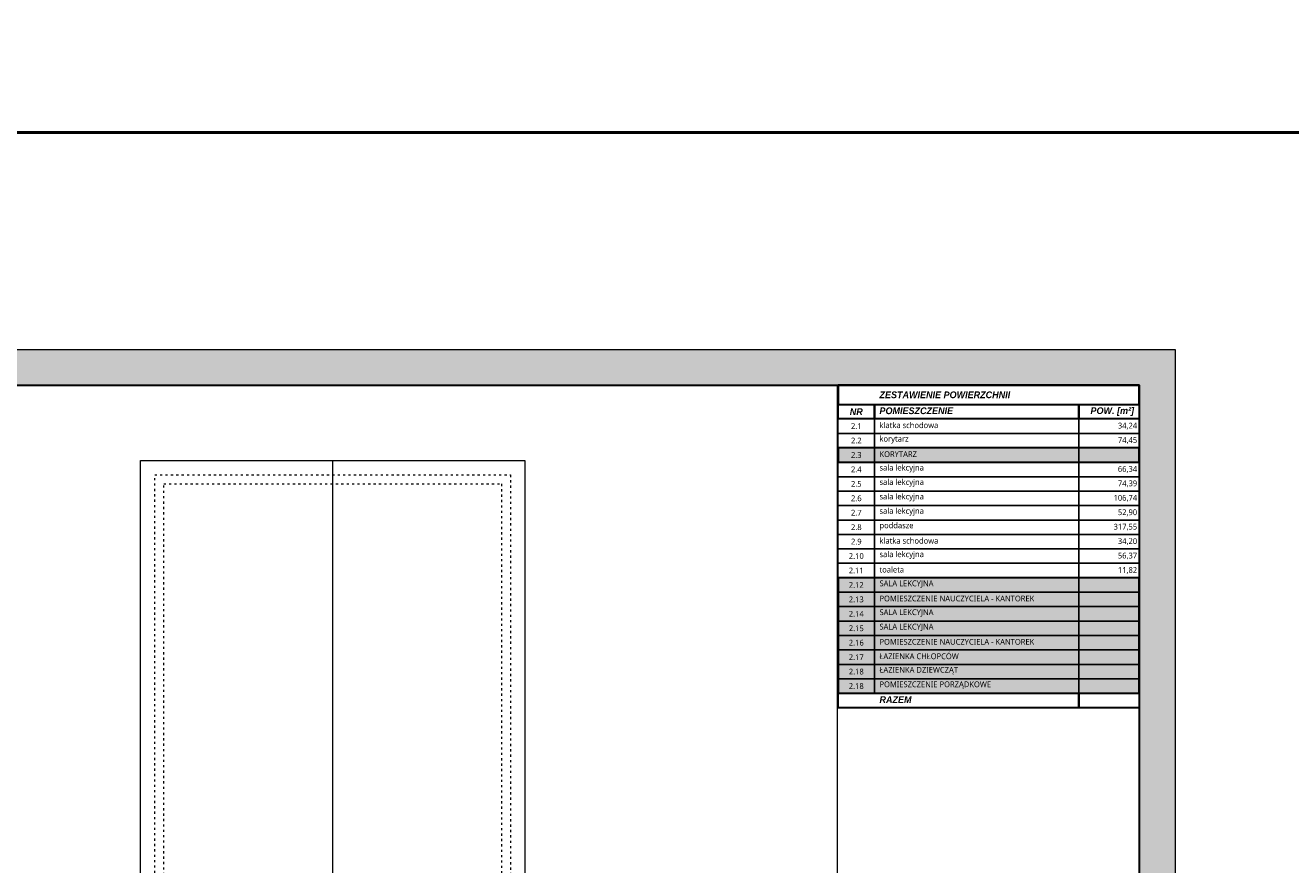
# Model space of a CAD drawing. Header units: millimetres. Extents: x -221 to 149158, y -114258 to 0.
# Tile 148 of 219: x 114131 to 121185, y -61979 to -57298. Entities that reach past the tile are written whole.
import ezdxf

# ---------------------------------------------------------------- set-up
doc = ezdxf.new("R2010")
doc.units = ezdxf.units.MM
doc.linetypes.add('ACAD_ISO03W100', pattern=[30, 12, -18])
doc.layers.get('0').update_dxf_attribs({"lineweight": 0})
for name, color, linetype, lineweight in [('A-opisram.ART', 250, 'Continuous', 0), ('opis..KF', 250, 'Continuous', 15), ('pomocnicza', 30, 'Continuous', 0), ('WidCienI', 9, 'Continuous', 15), ('ściana pro..KF', 222, 'Continuous', 30)]:
    doc.layers.add(name, color=color, linetype=linetype, lineweight=lineweight)
doc.layers.add('A-pomocram.ART', color=254, linetype='Continuous', lineweight=0, plot=False)
doc.layers.add('A-przekrycieram.ART', color=7, linetype='Continuous', lineweight=0, true_color=0xffffff)
doc.styles.add('ARCH', font='segoeuil.ttf')

# ---------------------------------------------------------------- blocks, each defined once
blk = doc.blocks.new('*U1674')
at = {"layer": 'A-przekrycieram.ART'}
h = blk.add_hatch(color=256, dxfattribs=at)
h.dxf.hatch_style = 1
h.paths.add_polyline_path([(0, 4200), (5940, 4200), (5940, 0), (0, 0)])
h.paths.add_polyline_path([(200, 4100), (5840, 4100), (5840, 100), (200, 100)], flags=16)
at = {"layer": 'A-opisram.ART'}
blk.add_line((4999.44, 100), (4999.44, 4100), dxfattribs=at)
at = {"layer": 'A-opisram.ART', "lineweight": 30}
blk.add_lwpolyline([(200, 4100), (5840, 4100), (5840, 100), (200, 100)], close=True, dxfattribs=at)
at = {"layer": 'A-pomocram.ART'}
blk.add_lwpolyline([(0, 4200), (5940, 4200), (5940, 0), (0, 0)], close=True, dxfattribs=at)

msp = doc.modelspace()

# ---------------------------------------------------------------- hatches: boundary and pattern name
at = {"layer": 'ściana pro..KF', "linetype": 'ByBlock', "true_color": 0xbababa}
h = msp.add_hatch(color=9, dxfattribs=at)
h.dxf.hatch_style = 1
h.paths.add_polyline_path([(118662.74, -59734.5), (120340.19, -59734.5), (120340.19, -59653.8), (118662.74, -59653.8)])
h = msp.add_hatch(color=9, dxfattribs=at)
h.dxf.hatch_style = 1
h.paths.add_polyline_path([(118662.74, -61022.93), (120340.19, -61022.93), (120340.19, -60378.71), (118662.74, -60378.71)])

# ---------------------------------------------------------------- linework, layer by layer
at = {"linetype": 'ACAD_ISO03W100'}
msp.add_lwpolyline([(114852.51, -62684.99), (114852.51, -59804.99), (116835.51, -59804.99), (116835.51, -62231.99), (115735.51, -62231.99), (115735.51, -62684.99), (114852.51, -62685.76)], dxfattribs=at)
msp.add_lwpolyline([(114902.51, -62635.72), (114902.51, -59854.99), (116785.51, -59854.99), (116785.51, -62181.99), (115685.51, -62181.99), (115685.51, -62635.04)], close=True, dxfattribs=at)
at = {"layer": 'opis..KF', "lineweight": 30}
for points in [[(118662.74, -59412.39), (120340.19, -59412.39), (120340.19, -59305.02), (118662.74, -59305.02)], [(118662.74, -59412.39), (118863.87, -59412.39), (118863.87, -59492.92), (118662.74, -59492.92)], [(118863.87, -59412.39), (120004.66, -59412.39), (120004.66, -59492.92), (118863.87, -59492.92)], [(120004.66, -59412.39), (120340.19, -59412.39), (120340.19, -59492.92), (120004.66, -59492.92)], [(118662.74, -61022.93), (120004.66, -61022.93), (120004.66, -61103.45), (118662.74, -61103.45)], [(120004.66, -61022.93), (120340.19, -61022.93), (120340.19, -61103.45), (120004.66, -61103.45)]]:
    msp.add_lwpolyline(points, close=True, dxfattribs=at)
at = {"layer": 'opis..KF'}
for points in [[(118662.74, -59492.92), (118863.87, -59492.92), (118863.87, -59573.44), (118662.74, -59573.44)], [(118863.87, -59492.92), (120004.66, -59492.92), (120004.66, -59573.44), (118863.87, -59573.44)], [(120004.66, -59492.92), (120340.19, -59492.92), (120340.19, -59573.44), (120004.66, -59573.44)], [(118662.74, -59573.44), (118863.87, -59573.44), (118863.87, -59653.97), (118662.74, -59653.97)], [(118863.87, -59573.44), (120004.66, -59573.44), (120004.66, -59653.97), (118863.87, -59653.97)], [(120004.66, -59573.44), (120340.19, -59573.44), (120340.19, -59653.97), (120004.66, -59653.97)], [(118662.74, -59653.97), (118863.87, -59653.97), (118863.87, -59734.5), (118662.74, -59734.5)], [(118863.87, -59653.97), (120004.66, -59653.97), (120004.66, -59734.5), (118863.87, -59734.5)], [(120004.66, -59653.97), (120340.19, -59653.97), (120340.19, -59734.5), (120004.66, -59734.5)], [(118662.74, -59734.5), (118863.87, -59734.5), (118863.87, -59815.02), (118662.74, -59815.02)], [(118863.87, -59734.5), (120004.66, -59734.5), (120004.66, -59815.02), (118863.87, -59815.02)], [(120004.66, -59734.5), (120340.19, -59734.5), (120340.19, -59815.02), (120004.66, -59815.02)], [(118662.74, -59815.02), (118863.87, -59815.02), (118863.87, -59895.55), (118662.74, -59895.55)], [(118863.87, -59815.02), (120004.66, -59815.02), (120004.66, -59895.55), (118863.87, -59895.55)], [(120004.66, -59815.02), (120340.19, -59815.02), (120340.19, -59895.55), (120004.66, -59895.55)], [(118662.74, -59895.55), (118863.87, -59895.55), (118863.87, -59976.08), (118662.74, -59976.08)], [(118863.87, -59895.55), (120004.66, -59895.55), (120004.66, -59976.08), (118863.87, -59976.08)], [(120004.66, -59895.55), (120340.19, -59895.55), (120340.19, -59976.08), (120004.66, -59976.08)], [(118662.74, -59976.08), (118863.87, -59976.08), (118863.87, -60056.6), (118662.74, -60056.6)], [(118863.87, -59976.08), (120004.66, -59974.92), (120004.66, -60055.45), (118863.87, -60056.6)], [(120004.66, -59976.08), (120340.19, -59976.08), (120340.19, -60056.6), (120004.66, -60056.6)], [(118662.74, -60056.6), (118863.87, -60056.6), (118863.87, -60137.13), (118662.74, -60137.13)], [(118863.87, -60056.6), (120004.66, -60056.6), (120004.66, -60137.13), (118863.87, -60137.13)], [(120004.66, -60056.6), (120340.19, -60056.6), (120340.19, -60137.13), (120004.66, -60137.13)], [(118662.74, -60137.13), (118863.87, -60137.13), (118863.87, -60217.66), (118662.74, -60217.66)], [(118863.87, -60137.13), (120004.66, -60137.13), (120004.66, -60217.66), (118863.87, -60217.66)], [(120004.66, -60137.13), (120340.19, -60137.13), (120340.19, -60217.66), (120004.66, -60217.66)], [(118662.74, -60217.66), (118863.87, -60217.66), (118863.87, -60298.18), (118662.74, -60298.18)], [(118863.87, -60217.66), (120004.66, -60217.66), (120004.66, -60298.18), (118863.87, -60298.18)], [(120004.66, -60217.66), (120340.19, -60217.66), (120340.19, -60298.18), (120004.66, -60298.18)], [(118662.74, -60298.18), (118863.87, -60298.18), (118863.87, -60378.71), (118662.74, -60378.71)], [(118863.87, -60298.18), (120004.66, -60298.18), (120004.66, -60378.71), (118863.87, -60378.71)], [(120004.66, -60298.18), (120340.19, -60298.18), (120340.19, -60378.71), (120004.66, -60378.71)], [(118662.74, -60378.71), (118863.87, -60378.71), (118863.87, -60459.24), (118662.74, -60459.24)], [(118863.87, -60378.71), (120004.66, -60378.71), (120004.66, -60459.24), (118863.87, -60459.24)], [(120004.66, -60378.71), (120340.19, -60378.71), (120340.19, -60459.24), (120004.66, -60459.24)], [(118662.74, -60459.24), (118863.87, -60459.24), (118863.87, -60539.76), (118662.74, -60539.76)], [(118863.87, -60459.24), (120004.66, -60459.24), (120004.66, -60539.76), (118863.87, -60539.76)], [(120004.66, -60459.24), (120340.19, -60459.24), (120340.19, -60539.76), (120004.66, -60539.76)], [(118662.74, -60539.76), (118863.87, -60539.76), (118863.87, -60620.29), (118662.74, -60620.29)], [(118863.87, -60539.76), (120004.66, -60539.76), (120004.66, -60620.29), (118863.87, -60620.29)], [(120004.66, -60539.76), (120340.19, -60539.76), (120340.19, -60620.29), (120004.66, -60620.29)], [(118662.74, -60620.29), (118863.87, -60620.29), (118863.87, -60700.82), (118662.74, -60700.82)], [(118863.87, -60620.29), (120004.66, -60620.29), (120004.66, -60700.82), (118863.87, -60700.82)], [(120004.66, -60620.29), (120340.19, -60620.29), (120340.19, -60700.82), (120004.66, -60700.82)], [(118662.74, -60700.82), (118863.87, -60700.82), (118863.87, -60781.34), (118662.74, -60781.34)], [(118863.87, -60700.82), (120004.66, -60700.82), (120004.66, -60781.34), (118863.87, -60781.34)], [(120004.66, -60700.82), (120340.19, -60700.82), (120340.19, -60781.34), (120004.66, -60781.34)], [(118662.74, -60781.34), (118863.87, -60781.34), (118863.87, -60861.87), (118662.74, -60861.87)], [(118863.87, -60781.34), (120004.66, -60781.34), (120004.66, -60861.87), (118863.87, -60861.87)], [(120004.66, -60781.34), (120340.19, -60781.34), (120340.19, -60861.87), (120004.66, -60861.87)], [(118662.74, -60861.87), (118863.87, -60861.87), (118863.87, -60942.4), (118662.74, -60942.4)], [(118863.87, -60861.87), (120004.66, -60861.87), (120004.66, -60942.4), (118863.87, -60942.4)], [(120004.66, -60861.87), (120340.19, -60861.87), (120340.19, -60942.4), (120004.66, -60942.4)], [(118662.74, -60942.4), (118863.87, -60942.4), (118863.87, -61022.93), (118662.74, -61022.93)], [(118863.87, -60942.4), (120004.66, -60942.4), (120004.66, -61022.93), (118863.87, -61022.93)], [(120004.66, -60942.4), (120340.19, -60942.4), (120340.19, -61022.93), (120004.66, -61022.93)]]:
    msp.add_lwpolyline(points, close=True, dxfattribs=at)
at = {"layer": 'pomocnicza', "color": 30, "linetype": 'ByBlock', "lineweight": 40}
for points in [[(74235.94, -57896.5), (149158.22, -57896.5), (149158.22, -42941.51), (74235.94, -42941.51)], [(74235.94, -75636.19), (149158.22, -75636.19), (149158.22, -57896.5), (74235.94, -57896.5)]]:
    msp.add_lwpolyline(points, close=True, dxfattribs=at)
at = {"layer": 'WidCienI', "color": 9, "true_color": 0xc8c8c8}
for points in [[(114772.51, -62684.99), (114772.51, -59724.99), (116915.51, -59724.99), (116915.51, -62311.99), (115815.51, -62311.99), (115815.51, -62684.22)], [(115844.01, -59724.99), (115844.01, -62311.99)]]:
    msp.add_lwpolyline(points, dxfattribs=at)
at = {"layer": 'ściana pro..KF', "linetype": 'ByBlock'}
for points in [[(118662.74, -59734.5), (120340.19, -59734.5), (120340.19, -59653.8), (118662.74, -59653.8)], [(118662.74, -61022.93), (120340.19, -61022.93), (120340.19, -60378.71), (118662.74, -60378.71)]]:
    msp.add_lwpolyline(points, close=True, dxfattribs=at)

# ---------------------------------------------------------------- block references
at = {"xscale": 2, "yscale": 2, "zscale": 2}
msp.add_blockref('*U1674', (108660.19, -67505.02), dxfattribs=at)

# ---------------------------------------------------------------- texts
at = {"layer": 'opis..KF', "style": 'ARCH'}
for s, insert, char_height, width, attachment_point in [('\\A1;{\\fCentury Gothic|b1|i1|c238|p34;ZESTAWIENIE POWIERZCHNII}', (118892.47, -59358.7), 37.5792, 977.9768, 4), ('\\A1;{\\fCentury Gothic|b1|i1|c238|p34;NR}', (118763.21, -59452.65), 37.5792, 201.317, 5), ('\\A1;{\\fCentury Gothic|b1|i1|c238|p34;POMIESZCZENIE}', (118892.47, -59447.75), 37.5792, 977.9768, 4), ('\\A1;{\\fCentury Gothic|b1|i1|c238|p34;POW. [m²]}', (120311.58, -59452.57), 37.5792, 306.9201, 6), ('\\A1;2.1', (118763.21, -59533.18), 32.211, 201.317, 5), ('\\A1;klatka schodowa', (118892.47, -59528.28), 32.2107, 977.9768, 4), ('\\A1;34,24', (120328.72, -59533.1), 32.211, 339.7628, 6), ('\\A1;2.2', (118763.21, -59613.71), 32.211, 201.317, 5), ('\\A1;korytarz', (118892.47, -59608.81), 32.2107, 977.9768, 4), ('\\A1;74,45', (120328.72, -59613.62), 32.211, 339.7628, 6), ('\\A1;KORYTARZ', (118892.47, -59689.33), 32.2107, 977.9768, 4), ('\\A1;2.3', (118763.21, -59694.23), 32.211, 201.317, 5), ('\\A1;2.4', (118763.21, -59774.76), 32.211, 201.317, 5), ('\\A1;sala lekcyjna', (118892.47, -59769.86), 32.2107, 977.9768, 4), ('\\A1;66,34', (120328.72, -59774.68), 32.211, 339.7628, 6), ('\\A1;2.5', (118763.21, -59855.29), 32.211, 201.317, 5), ('\\A1;sala lekcyjna', (118892.47, -59850.39), 32.2107, 977.9768, 4), ('\\A1;74,39', (120328.72, -59855.2), 32.211, 339.7628, 6), ('\\A1;2.6', (118763.21, -59935.81), 32.211, 201.317, 5), ('\\A1;sala lekcyjna', (118892.47, -59930.91), 32.2107, 977.9768, 4), ('\\A1;106,74', (120328.72, -59935.73), 32.211, 339.7628, 6), ('\\A1;2.7', (118763.21, -60016.34), 32.211, 201.317, 5), ('\\A1;sala lekcyjna', (118892.47, -60011.44), 32.2107, 977.9768, 4), ('\\A1;52,90', (120328.72, -60016.26), 32.211, 339.7628, 6), ('\\A1;2.8', (118763.21, -60096.87), 32.211, 201.317, 5), ('\\A1;poddasze', (118892.47, -60091.97), 32.2107, 977.9768, 4), ('\\A1;317,55', (120328.72, -60096.78), 32.211, 339.7628, 6), ('\\A1;2.9', (118763.21, -60177.39), 32.211, 201.317, 5), ('\\A1;klatka schodowa', (118892.47, -60172.49), 32.2107, 977.9768, 4), ('\\A1;34,20', (120328.72, -60177.31), 32.211, 339.7628, 6), ('\\A1;sala lekcyjna', (118892.47, -60253.02), 32.2107, 977.9768, 4), ('\\A1;2.10', (118763.21, -60257.92), 32.211, 201.317, 5), ('\\A1;56,37', (120328.72, -60257.84), 32.211, 339.7628, 6), ('\\A1;2.11', (118763.21, -60338.45), 32.211, 201.317, 5), ('\\A1;toaleta', (118892.47, -60333.55), 32.2107, 977.9768, 4), ('\\A1;11,82', (120328.72, -60338.36), 32.211, 339.7628, 6), ('\\A1;2.12', (118763.21, -60418.97), 32.211, 201.317, 5), ('\\A1;SALA LEKCYJNA', (118892.47, -60414.07), 32.2107, 977.9768, 4), ('\\A1;2.13', (118763.21, -60499.5), 32.211, 201.317, 5), ('\\A1;POMIESZCZENIE NAUCZYCIELA - KANTOREK', (118892.47, -60494.6), 32.2107, 977.9768, 4), ('\\A1;2.14', (118763.21, -60580.03), 32.211, 201.317, 5), ('\\A1;SALA LEKCYJNA', (118892.47, -60575.13), 32.2107, 977.9768, 4), ('\\A1;2.15', (118763.21, -60660.55), 32.211, 201.317, 5), ('\\A1;SALA LEKCYJNA', (118892.47, -60655.65), 32.2107, 977.9768, 4), ('\\A1;2.16', (118763.21, -60741.08), 32.211, 201.317, 5), ('\\A1;POMIESZCZENIE NAUCZYCIELA - KANTOREK', (118892.47, -60736.18), 32.2107, 977.9768, 4), ('\\A1;ŁAZIENKA CHŁOPCÓW', (118892.47, -60816.71), 32.2107, 977.9768, 4), ('\\A1;2.17', (118763.21, -60821.61), 32.211, 201.317, 5), ('\\A1;2.18', (118763.21, -60902.14), 32.211, 201.317, 5), ('\\A1;ŁAZIENKA DZIEWCZĄT', (118892.47, -60897.23), 32.2107, 977.9768, 4), ('\\A1;2.18', (118763.21, -60982.66), 32.211, 201.317, 5), ('\\A1;POMIESZCZENIE PORZĄDKOWE', (118892.47, -60977.76), 32.2107, 977.9768, 4), ('\\A1;{\\fCentury Gothic|b1|i1|c238|p34;RAZEM}', (118892.47, -61058.29), 37.5792, 977.9768, 4)]:
    msp.add_mtext(s, dxfattribs=dict(at, insert=insert, char_height=char_height, width=width, attachment_point=attachment_point))

doc.saveas('drawing.dxf')
